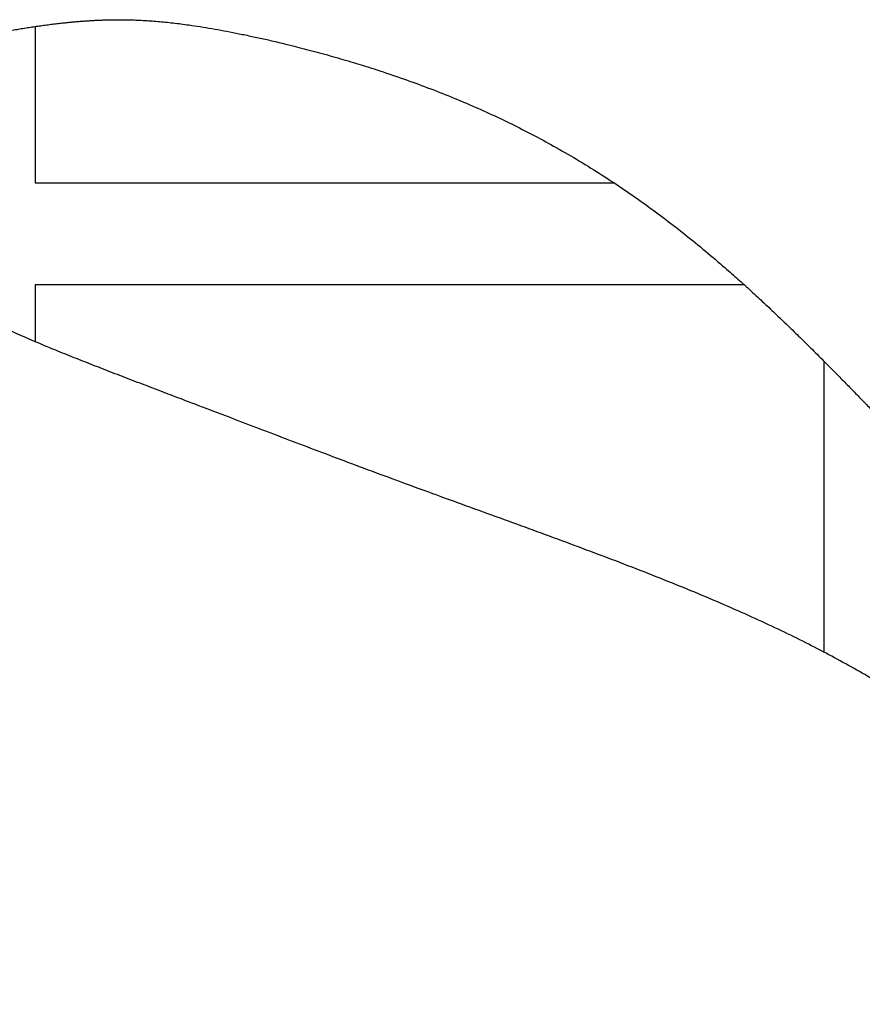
# Model space of a CAD drawing. Header units: inches. Extents: x 24 to 1128, y -69 to 748.
# Tile 191 of 256: x 175.74 to 177.38, y 403.95 to 405.87. Entities that reach past the tile are written whole.
import ezdxf

# ---------------------------------------------------------------- set-up
doc = ezdxf.new("R2010")
doc.units = ezdxf.units.IN
doc.header["$LTSCALE"] = 32
doc.header["$MEASUREMENT"] = 0
doc.layers.add('Visible (ANSI)', color=7, linetype='Continuous', lineweight=30)

msp = doc.modelspace()

# ---------------------------------------------------------------- linework, layer by layer
at = {"layer": 'Visible (ANSI)'}
for p, q in [((175.77431, 405.85611), (175.77431, 405.55146)), ((175.77431, 405.55146), (176.90157, 405.55146)), ((177.15436, 405.35334), (175.77431, 405.35334)), ((175.77431, 405.35334), (175.77431, 405.2426)), ((177.31028, 404.63774), (177.31028, 405.20382))]:
    msp.add_line(p, q, dxfattribs=at)
msp.add_open_spline([(172.78764, 401.45796), (173.11132, 401.21477), (173.37444, 400.75359), (174.67629, 400.25326), (175.53799, 400.12576), (176.54954, 400.19296), (177.22498, 400.50343), (177.97372, 400.94337), (178.44882, 401.80757), (178.54853, 402.26515), (178.58889, 402.69428), (178.51401, 403.46845), (177.99109, 404.23011), (177.53173, 404.50527), (177.21734, 404.71528), (176.48454, 404.96353), (176.15089, 405.09886), (175.7308, 405.25168), (175.59897, 405.3286), (175.42689, 405.42875), (175.39255, 405.57159), (175.41185, 405.67316), (175.47314, 405.77627), (175.64603, 405.84), (175.8865, 405.87529), (176.06613, 405.87298), (176.49552, 405.77208), (176.95711, 405.55292), (177.21892, 405.30866), (177.42015, 405.08791), (177.52872, 404.98133)], degree=4, knots=[0, 0, 0, 0, 0, 0.1079907, 0.1547212, 0.2012486, 0.2470921, 0.2940454, 0.3372682, 0.3771175, 0.415859, 0.4549111, 0.4946376, 0.5346615, 0.5743732, 0.6105211, 0.6453864, 0.6772921, 0.7036317, 0.7257064, 0.7440864, 0.761302, 0.7785384, 0.7973558, 0.818035, 0.8427922, 0.8706767, 0.8999369, 0.9306189, 1, 1, 1, 1, 1], dxfattribs=at)

doc.saveas('drawing.dxf')
